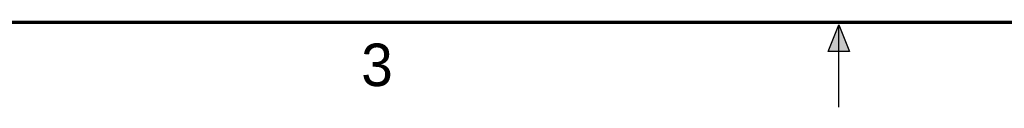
# Model space of a CAD drawing. Header units: inches. Extents: x 0 to 22, y 0 to 17.
# Tile 5 of 20: x 6.2 to 12, y 0 to 0.5. Entities that reach past the tile are written whole.
import ezdxf

# ---------------------------------------------------------------- set-up
doc = ezdxf.new("R2010")
doc.units = ezdxf.units.IN
doc.header["$LTSCALE"] = 1.21
doc.header["$MEASUREMENT"] = 0
doc.layers.get('0').update_dxf_attribs({"linetype": 'CONTINUOUS'})
doc.styles.add('TEXTSTYLE_2', font='txt')

msp = doc.modelspace()

# ---------------------------------------------------------------- hatches: boundary and pattern name
at = {"linetype": 'CONTINUOUS'}
msp.add_hatch(color=2, dxfattribs=at).paths.add_polyline_path([(10.9375, 0.3287), (11, 0.485), (11.0625, 0.3287)])

# ---------------------------------------------------------------- linework, layer by layer
at = {"color": 2, "linetype": 'CONTINUOUS'}
for p, q in [((10.9375, 0.3287), (11, 0.485)), ((11, 0.485), (11.0625, 0.3287)), ((11, 0), (11, 0.485)), ((11.0625, 0.3287), (10.9375, 0.3287))]:
    msp.add_line(p, q, dxfattribs=at)
at = {"color": 7, "linetype": 'CONTINUOUS', "const_width": 0.02}
msp.add_lwpolyline([(0.5, 0.5), (21.5, 0.5)], dxfattribs=at)

# ---------------------------------------------------------------- texts
at = {"color": 2, "linetype": 'CONTINUOUS', "insert": (8.1875, 0.375), "char_height": 0.25, "width": 0.25, "attachment_point": 1, "line_spacing_factor": 0.9, "style": 'TEXTSTYLE_2'}
msp.add_mtext('3', dxfattribs=at)

doc.saveas('drawing.dxf')
